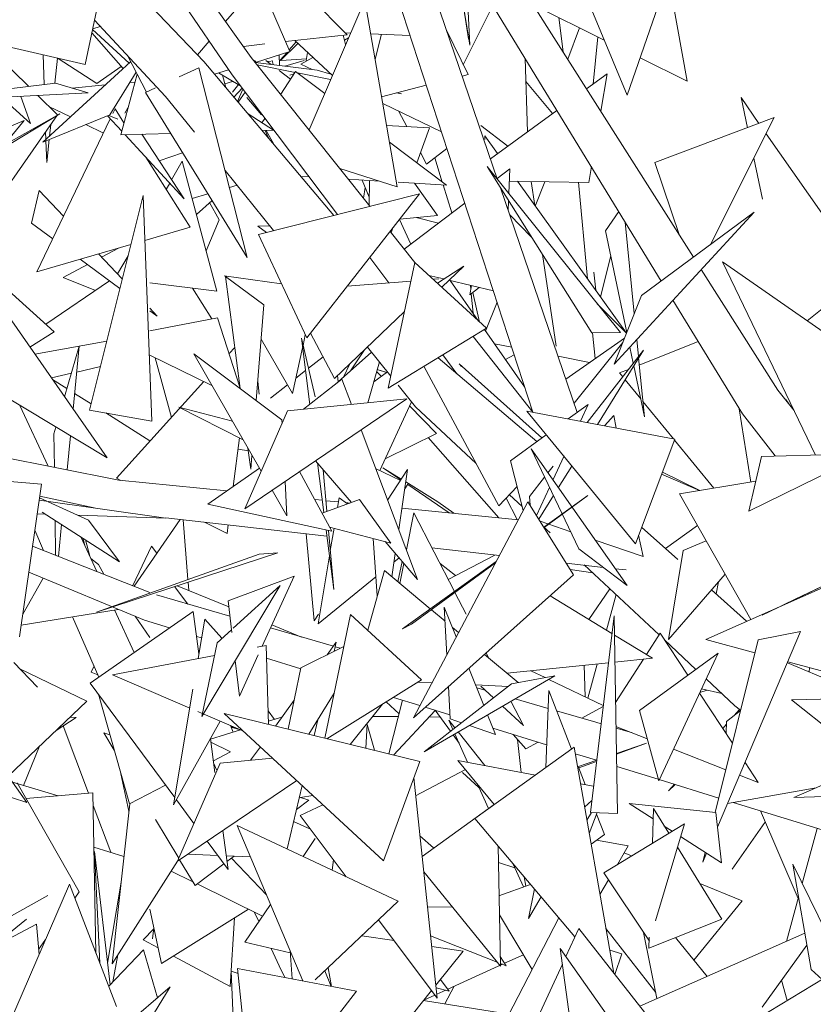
# Model space of a CAD drawing. Header units: metres. Extents: x -14.5 to 13.1, y -18.9 to 3.3.
# Tile 139 of 216: x 10.539 to 10.684, y 2.245 to 2.424. Entities that reach past the tile are written whole.
import ezdxf

# ---------------------------------------------------------------- set-up
doc = ezdxf.new("R2010")
doc.units = ezdxf.units.M
doc.layers.add('G-IMPT', color=7, linetype='Continuous', lineweight=5)
doc.layers.add('L-PLNT', color=7, linetype='Continuous', lineweight=5, true_color=0x005900)

# ---------------------------------------------------------------- blocks, each defined once
blk = doc.blocks.new('ÁRVORES ORNAMENTAIS - Pequeno e Médio Porte - Ipê-roxo-2940656-CORTE_CALÇADA')
at = {"layer": 'G-IMPT', "color": 253, "true_color": 0xaaaaaa}
for p, q in [((6.98104, 2.38044), (6.92269, 2.47238)), ((6.9006, 2.41679), (6.86599, 2.46508)), ((6.89711, 2.4136), (6.86335, 2.46317)), ((6.97519, 2.37611), (6.92309, 2.46136)), ((6.87041, 2.41547), (6.87621, 2.44336)), ((6.89595, 2.42329), (6.90715, 2.43648)), ((6.93127, 2.43595), (6.94543, 2.39454)), ((6.89198, 2.41605), (6.87436, 2.43443)), ((6.90507, 2.43403), (6.91806, 2.42091)), ((6.92515, 2.43403), (6.95186, 2.35226)), ((6.97989, 2.41247), (6.97633, 2.43245)), ((6.93976, 2.43174), (6.9404, 2.41901)), ((6.969, 2.40993), (6.95993, 2.43169)), ((6.97624, 2.43089), (6.969, 2.40993)), ((6.93872, 2.42909), (6.94016, 2.42017)), ((6.90395, 2.42643), (6.90764, 2.41784)), ((6.91113, 2.40359), (6.92128, 2.42728)), ((6.92716, 2.39327), (6.92128, 2.42728)), ((6.939, 2.42761), (6.9404, 2.41901)), ((6.93919, 2.41543), (6.94455, 2.42624)), ((6.96483, 2.41993), (6.95192, 2.42632)), ((6.88503, 2.40966), (6.87208, 2.42353)), ((6.95657, 2.42402), (6.95734, 2.41779)), ((6.8716, 2.42122), (6.8773, 2.41474)), ((6.87174, 2.42185), (6.8784, 2.41575)), ((6.87313, 2.4224), (6.87176, 2.42199)), ((6.91867, 2.4212), (6.91774, 2.42124)), ((6.92948, 2.42078), (6.92235, 2.42106)), ((6.94006, 2.41366), (6.93617, 2.42164)), ((6.9603, 2.42218), (6.95818, 2.41646)), ((6.84776, 2.42067), (6.87041, 2.41547)), ((6.89082, 2.41725), (6.89293, 2.41973)), ((6.90305, 2.41922), (6.89917, 2.41879)), ((6.90908, 2.41933), (6.9059, 2.41622)), ((6.91806, 2.42091), (6.90686, 2.41965)), ((6.90879, 2.4196), (6.90751, 2.41814)), ((6.90853, 2.41984), (6.91537, 2.41349)), ((6.91732, 2.42083), (6.91777, 2.4191)), ((6.9183, 2.42033), (6.91756, 2.41992)), ((6.92432, 2.42098), (6.92315, 2.41647)), ((6.96281, 2.41194), (6.96367, 2.4205)), ((6.85348, 2.41798), (6.86006, 2.41152)), ((6.90764, 2.41784), (6.90136, 2.41585)), ((6.90711, 2.41767), (6.90583, 2.41622)), ((6.91058, 2.41622), (6.91087, 2.41767)), ((6.87866, 2.41599), (6.8627, 2.40137)), ((6.86272, 2.41723), (6.8629, 2.41187)), ((6.86537, 2.41663), (6.8649, 2.41211)), ((6.87252, 2.41203), (6.86549, 2.4166)), ((6.88155, 2.41048), (6.87809, 2.4171)), ((6.91565, 2.38805), (6.89198, 2.41605)), ((6.92219, 2.38971), (6.9006, 2.41679)), ((6.90144, 2.41599), (6.90119, 2.41622)), ((6.9014, 2.41586), (6.9126, 2.41445)), ((6.90326, 2.41622), (6.90421, 2.41551)), ((6.9035, 2.41604), (6.90425, 2.41609)), ((6.90444, 2.41622), (6.90457, 2.41546)), ((6.90569, 2.41722), (6.90575, 2.41531)), ((6.90606, 2.41622), (6.91065, 2.41653)), ((6.91026, 2.41622), (6.90674, 2.41519)), ((6.91184, 2.41677), (6.90964, 2.41556)), ((6.95088, 2.40327), (6.95046, 2.41658)), ((6.97989, 2.41247), (6.97134, 2.41671)), ((6.87252, 2.41203), (6.87695, 2.41514)), ((6.87966, 2.41409), (6.8749, 2.40633)), ((6.88749, 2.41323), (6.89109, 2.41491)), ((6.89109, 2.41491), (6.89987, 2.38042)), ((6.89648, 2.41451), (6.89392, 2.41375)), ((6.89466, 2.41397), (6.89855, 2.41168)), ((6.90857, 2.41405), (6.90168, 2.41545)), ((6.90567, 2.41441), (6.90777, 2.41283)), ((6.90867, 2.41421), (6.90596, 2.41008)), ((6.90867, 2.41421), (6.91397, 2.41022)), ((6.91505, 2.41274), (6.90899, 2.41397)), ((6.9117, 2.41456), (6.90964, 2.41556)), ((6.91508, 2.41375), (6.9126, 2.41445)), ((6.86497, 2.41212), (6.83505, 2.40844)), ((6.86497, 2.41212), (6.87093, 2.41034)), ((6.87685, 2.40268), (6.87985, 2.41373)), ((6.87946, 2.41228), (6.87849, 2.41219)), ((6.89539, 2.41354), (6.89597, 2.41132)), ((6.89721, 2.4124), (6.8958, 2.41198)), ((6.91627, 2.38821), (6.89711, 2.4136)), ((6.90765, 2.41355), (6.90839, 2.41378)), ((6.94006, 2.41366), (6.93899, 2.41339)), ((6.95059, 2.41237), (6.95541, 2.40656)), ((6.96534, 2.41378), (6.96161, 2.41106)), ((6.96534, 2.41378), (6.96419, 2.40699)), ((6.83505, 2.40844), (6.87093, 2.41034)), ((6.87405, 2.41177), (6.86805, 2.4112)), ((6.88136, 2.41039), (6.88316, 2.41123)), ((6.88136, 2.41039), (6.89987, 2.38042)), ((6.89826, 2.41185), (6.89721, 2.41046)), ((6.89893, 2.41118), (6.89746, 2.40956)), ((6.89907, 2.41099), (6.89812, 2.40878)), ((6.89823, 2.40865), (6.89948, 2.41045)), ((6.93245, 2.41171), (6.92433, 2.40962)), ((6.92795, 2.41013), (6.92703, 2.41032)), ((6.92795, 2.41013), (6.92716, 2.41035)), ((6.85525, 2.40951), (6.86044, 2.40476)), ((6.85868, 2.4097), (6.86044, 2.40476)), ((6.86175, 2.40986), (6.86534, 2.40633)), ((6.89026, 2.40316), (6.88503, 2.40966)), ((6.90246, 2.40634), (6.89981, 2.40946)), ((6.99087, 2.40399), (6.98971, 2.40946)), ((6.99298, 2.40478), (6.98971, 2.40946)), ((6.86377, 2.40787), (6.8677, 2.40595)), ((6.87583, 2.40742), (6.87542, 2.40656)), ((6.87745, 2.40488), (6.87583, 2.40742)), ((6.87818, 2.40758), (6.87758, 2.40665)), ((6.93521, 2.40324), (6.92455, 2.40838)), ((6.92748, 2.40696), (6.92892, 2.40421)), ((6.95622, 2.40715), (6.94413, 2.39836)), ((6.82848, 2.38557), (6.86575, 2.40651)), ((6.84097, 2.39762), (6.8593, 2.4053)), ((6.84188, 2.39204), (6.86575, 2.40651)), ((6.86534, 2.40633), (6.85025, 2.38471)), ((6.85568, 2.40085), (6.8593, 2.4053)), ((6.87496, 2.40561), (6.86161, 2.3778)), ((6.8749, 2.40633), (6.8627, 2.40137)), ((6.87446, 2.40615), (6.87703, 2.40336)), ((6.87467, 2.40623), (6.87634, 2.40557)), ((6.90005, 2.4065), (6.90466, 2.40353)), ((6.90307, 2.40569), (6.90255, 2.40489)), ((6.97403, 2.39765), (6.99576, 2.40583)), ((6.98419, 2.38278), (6.99576, 2.40583)), ((6.8632, 2.40327), (6.86325, 2.40188)), ((6.86412, 2.40458), (6.8639, 2.40247)), ((6.87054, 2.40456), (6.87371, 2.40301)), ((6.90261, 2.40347), (6.90466, 2.40353)), ((6.90372, 2.40217), (6.90313, 2.40348)), ((6.9047, 2.401), (6.90334, 2.40349)), ((6.93304, 2.404), (6.92523, 2.40439)), ((6.93304, 2.404), (6.93071, 2.39761)), ((6.94238, 2.40442), (6.94726, 2.40063)), ((6.86326, 2.4016), (6.8634, 2.39766)), ((6.86383, 2.40183), (6.8634, 2.39766)), ((6.87685, 2.40268), (6.88595, 2.40296)), ((6.87764, 2.4027), (6.8884, 2.39106)), ((6.8884, 2.39106), (6.88067, 2.4028)), ((6.92576, 2.40134), (6.9361, 2.39356)), ((6.94312, 2.40251), (6.94308, 2.40183)), ((6.94312, 2.40251), (6.94542, 2.3993)), ((7.01401, 2.37466), (6.99429, 2.4029)), ((6.93251, 2.39736), (6.9362, 2.4002)), ((6.88948, 2.38589), (6.8814, 2.39864)), ((6.88383, 2.398), (6.88812, 2.39944)), ((6.88804, 2.39788), (6.88612, 2.39453)), ((6.89435, 2.37429), (6.88804, 2.39788)), ((6.93139, 2.39949), (6.93251, 2.39736)), ((6.93536, 2.39411), (6.934, 2.3985)), ((6.99363, 2.39102), (6.99205, 2.39844)), ((6.90468, 2.38528), (6.89585, 2.39624)), ((6.91674, 2.39655), (6.92716, 2.39327)), ((6.96254, 2.36666), (6.94351, 2.39693)), ((6.94351, 2.39693), (6.96776, 2.36676)), ((6.94765, 2.39651), (6.94536, 2.39476)), ((6.94748, 2.392), (6.94765, 2.39651)), ((6.96248, 2.39691), (6.962, 2.39404)), ((6.97855, 2.38437), (6.97403, 2.39765)), ((6.9111, 2.39506), (6.90965, 2.39515)), ((6.92391, 2.39429), (6.91827, 2.39463)), ((6.92206, 2.39135), (6.92079, 2.39448)), ((6.92213, 2.3944), (6.92203, 2.38991)), ((6.94757, 2.39429), (6.962, 2.39404)), ((6.94904, 2.39426), (6.96888, 2.36664)), ((6.95222, 2.38984), (6.95155, 2.39422)), ((6.95228, 2.38975), (6.95404, 2.39418)), ((6.86204, 2.39257), (6.86063, 2.38662)), ((6.86204, 2.39257), (6.86644, 2.38788)), ((6.88577, 2.39391), (6.88511, 2.39278)), ((6.89803, 2.39353), (6.89664, 2.39312)), ((6.92133, 2.39315), (6.92103, 2.39116)), ((6.9361, 2.39356), (6.92732, 2.39408)), ((6.9303, 2.39391), (6.93448, 2.38804)), ((6.9371, 2.38849), (6.93552, 2.39359)), ((6.94593, 2.39308), (6.95991, 2.35222)), ((6.96179, 2.37652), (6.96012, 2.39408)), ((6.87117, 2.35264), (6.88095, 2.39169)), ((6.88095, 2.39169), (6.88249, 2.35063)), ((6.89273, 2.39198), (6.88984, 2.39113)), ((6.89348, 2.39077), (6.89062, 2.38823)), ((6.93123, 2.39199), (6.90192, 2.38459)), ((6.91071, 2.36575), (6.93123, 2.39199)), ((6.94736, 2.38892), (6.94743, 2.3907)), ((6.89475, 2.38726), (6.89304, 2.39038)), ((6.93945, 2.39027), (6.92842, 2.38189)), ((6.89475, 2.38726), (6.89238, 2.38162)), ((6.92755, 2.38729), (6.92961, 2.3828)), ((6.92763, 2.38739), (6.93448, 2.38804)), ((6.93468, 2.38665), (6.9306, 2.38767)), ((6.94763, 2.38813), (6.95153, 2.38417)), ((6.96746, 2.38876), (6.96507, 2.38525)), ((6.96661, 2.36097), (6.99212, 2.38866)), ((6.99212, 2.38866), (6.97161, 2.37345)), ((6.86472, 2.36689), (6.84358, 2.38601)), ((6.86063, 2.38662), (6.86448, 2.38378)), ((6.88948, 2.38589), (6.88126, 2.38351)), ((6.90183, 2.38606), (6.90397, 2.38616)), ((6.90183, 2.38606), (6.90336, 2.38495)), ((6.92639, 2.38581), (6.92605, 2.38486)), ((6.96507, 2.38525), (6.96893, 2.36678)), ((6.96866, 2.38679), (6.9703, 2.37018)), ((6.91071, 2.36575), (6.90192, 2.38459)), ((6.93036, 2.37946), (6.92585, 2.38511)), ((6.87872, 2.38277), (6.86161, 2.3778)), ((6.87645, 2.38211), (6.87339, 2.38048)), ((6.86947, 2.38009), (6.87671, 2.37474)), ((6.87284, 2.38106), (6.87714, 2.37649)), ((6.8782, 2.3807), (6.8763, 2.37739)), ((6.92565, 2.37578), (6.92216, 2.3804)), ((6.9561, 2.36426), (6.95357, 2.38093)), ((6.96416, 2.37321), (6.96603, 2.38069)), ((6.8708, 2.37911), (6.86637, 2.37675)), ((6.92554, 2.35665), (6.93039, 2.37946)), ((6.94338, 2.36751), (6.93039, 2.37946)), ((6.9393, 2.37884), (6.93447, 2.37571)), ((6.9393, 2.37884), (6.93525, 2.37499)), ((6.9964, 2.35624), (6.98247, 2.37819)), ((7.00328, 2.34444), (6.98633, 2.3796)), ((6.98633, 2.3796), (7.01624, 2.35881)), ((6.86637, 2.37675), (6.87227, 2.37441)), ((6.89566, 2.37707), (6.90609, 2.37563)), ((6.8959, 2.37695), (6.89858, 2.35655)), ((6.8959, 2.37695), (6.90289, 2.37177)), ((6.93565, 2.37648), (6.93294, 2.37712)), ((6.93369, 2.37643), (6.93475, 2.37651)), ((6.94465, 2.37435), (6.93658, 2.37626)), ((6.96327, 2.37444), (6.96295, 2.37771)), ((6.86322, 2.36824), (6.87481, 2.37614)), ((6.89435, 2.37429), (6.88215, 2.37578)), ((6.89344, 2.36921), (6.88993, 2.37483)), ((6.91808, 2.37517), (6.92968, 2.3761)), ((6.93677, 2.37621), (6.94198, 2.3688)), ((6.94069, 2.37529), (6.94037, 2.37361)), ((6.9421, 2.37495), (6.94037, 2.37361)), ((6.94056, 2.3746), (6.94049, 2.37533)), ((6.94096, 2.37025), (6.94063, 2.37381)), ((6.94215, 2.36864), (6.94092, 2.37403)), ((6.96661, 2.36097), (6.97161, 2.37345)), ((6.88215, 2.37116), (6.88351, 2.36971)), ((6.9015, 2.35437), (6.90289, 2.37177)), ((6.94324, 2.36701), (6.94533, 2.37226)), ((6.96357, 2.37198), (6.96887, 2.36661)), ((6.98996, 2.35194), (6.97733, 2.37261)), ((7.00176, 2.36887), (7.00449, 2.37107)), ((6.87437, 2.34394), (6.85606, 2.37025)), ((6.88215, 2.37072), (6.88351, 2.36971)), ((6.88215, 2.36704), (6.89446, 2.36941)), ((6.89446, 2.36941), (6.89855, 2.35678)), ((6.9285, 2.37055), (6.91574, 2.35839)), ((6.92554, 2.35665), (6.94338, 2.36751)), ((6.94304, 2.3673), (6.95035, 2.35689)), ((6.86472, 2.36689), (6.86035, 2.36407)), ((6.90814, 2.35568), (6.90239, 2.36553)), ((6.90972, 2.36571), (6.91127, 2.35368)), ((6.90972, 2.36571), (6.91226, 2.35504)), ((6.91003, 2.36441), (6.91044, 2.36631)), ((6.91139, 2.36662), (6.91574, 2.35839)), ((6.94098, 2.36605), (6.95186, 2.35226)), ((6.95783, 2.35829), (6.96851, 2.36573)), ((6.96254, 2.36666), (6.96776, 2.36676)), ((6.96317, 2.362), (6.96272, 2.36666)), ((6.87431, 2.36519), (6.86122, 2.36283)), ((6.86932, 2.36426), (6.86664, 2.35504)), ((6.86932, 2.36426), (6.86819, 2.35282)), ((6.89657, 2.36291), (6.8976, 2.36404)), ((6.90814, 2.35568), (6.90994, 2.36399)), ((6.926, 2.35882), (6.92174, 2.36411)), ((6.94486, 2.3647), (6.948, 2.36408)), ((6.95933, 2.35391), (6.96819, 2.36491)), ((6.96949, 2.3641), (6.97011, 2.36115)), ((6.97076, 2.36548), (6.97106, 2.36237)), ((6.97121, 2.36083), (6.98191, 2.36511)), ((6.88215, 2.3626), (6.89346, 2.35713)), ((6.88313, 2.36212), (6.88607, 2.3513)), ((6.90242, 2.34153), (6.89017, 2.36284)), ((6.89017, 2.36284), (6.90617, 2.35087)), ((6.91367, 2.36231), (6.91102, 2.36024)), ((6.91586, 2.35727), (6.92248, 2.3632)), ((6.91868, 2.3598), (6.92121, 2.3636)), ((6.95257, 2.34691), (6.93459, 2.36216)), ((6.93546, 2.36269), (6.93803, 2.35925)), ((6.94687, 2.36185), (6.94846, 2.36268)), ((6.95642, 2.36242), (6.96215, 2.36129)), ((6.96173, 2.35038), (6.97195, 2.36351)), ((6.97195, 2.36351), (6.9636, 2.35003)), ((6.97109, 2.36212), (6.97214, 2.35141)), ((6.87315, 2.36054), (6.86885, 2.35955)), ((6.91852, 2.36104), (6.91736, 2.35861)), ((6.92179, 2.35398), (6.92392, 2.3614)), ((6.93203, 2.3606), (6.94565, 2.33521)), ((6.95349, 2.34758), (6.93843, 2.36108)), ((6.93888, 2.36059), (6.93843, 2.36108)), ((6.9702, 2.36069), (6.97214, 2.35141)), ((6.86789, 2.35933), (6.86424, 2.35849)), ((6.91048, 2.35981), (6.90874, 2.35845)), ((6.9163, 2.35892), (6.9164, 2.35775)), ((6.92288, 2.35777), (6.9254, 2.35958)), ((6.92342, 2.35965), (6.92428, 2.35877)), ((6.92526, 2.35948), (6.92353, 2.36002)), ((6.92353, 2.36001), (6.92524, 2.35946)), ((6.9676, 2.35939), (6.96925, 2.36005)), ((6.9676, 2.35939), (6.96819, 2.35868)), ((6.86708, 2.35655), (6.86444, 2.35821)), ((6.87607, 2.34024), (6.89199, 2.35784)), ((6.90178, 2.35785), (6.90205, 2.35553)), ((6.90722, 2.35725), (6.90408, 2.35479)), ((6.91014, 2.3528), (6.91711, 2.35825)), ((6.91884, 2.35368), (6.91711, 2.35825)), ((6.93051, 2.35323), (6.92732, 2.35719)), ((6.96862, 2.35814), (6.97146, 2.35469)), ((6.85436, 2.35601), (6.87437, 2.34394)), ((6.87146, 2.35379), (6.86847, 2.35567)), ((6.99934, 2.35261), (6.9964, 2.35624)), ((6.86364, 2.34245), (6.85853, 2.3535)), ((6.8972, 2.35062), (6.88745, 2.35315)), ((6.89915, 2.34723), (6.88745, 2.35315)), ((6.92892, 2.35471), (6.89943, 2.33471)), ((6.90723, 2.3525), (6.92892, 2.35471)), ((6.92398, 2.34166), (6.92976, 2.35416)), ((6.92942, 2.35344), (6.93429, 2.3484)), ((6.9415, 2.34294), (6.93051, 2.35323)), ((6.96189, 2.35366), (6.95827, 2.35104)), ((6.96189, 2.35366), (6.96048, 2.35062)), ((6.97187, 2.35418), (6.97742, 2.34741)), ((6.99839, 2.35379), (6.99785, 2.35457)), ((6.87117, 2.35264), (6.88249, 2.35063)), ((6.88215, 2.34707), (6.87413, 2.35211)), ((6.90723, 2.3525), (6.89943, 2.33471)), ((6.95743, 2.34429), (6.95073, 2.35247)), ((6.95073, 2.35247), (6.97768, 2.34736)), ((6.96655, 2.35165), (6.96488, 2.34979)), ((6.96655, 2.35165), (6.96702, 2.34938)), ((6.98939, 2.35287), (6.99152, 2.33955)), ((6.99595, 2.34429), (6.98996, 2.35194)), ((6.86505, 2.34956), (6.8647, 2.34835)), ((6.90621, 2.35017), (6.90617, 2.35087)), ((6.8647, 2.34835), (6.86478, 2.34223)), ((6.86771, 2.34796), (6.86709, 2.34176)), ((6.93088, 2.32182), (6.92059, 2.34905)), ((6.93429, 2.3484), (6.92496, 2.34377)), ((6.93279, 2.34765), (6.94566, 2.33306)), ((6.95427, 2.34815), (6.94777, 2.34344)), ((6.89731, 2.33873), (6.89846, 2.34758)), ((6.9705, 2.32834), (6.97768, 2.34736)), ((6.97761, 2.34718), (6.98478, 2.33844)), ((6.8765, 2.33988), (6.85446, 2.34429)), ((6.90008, 2.3452), (6.8982, 2.34556)), ((6.90001, 2.34574), (6.90051, 2.34189)), ((6.90051, 2.34189), (6.9007, 2.34429)), ((6.9602, 2.32741), (6.95153, 2.34557)), ((6.96897, 2.32072), (6.95153, 2.34557)), ((6.95753, 2.34429), (6.9555, 2.33992)), ((6.9705, 2.32834), (6.95743, 2.34429)), ((7.01233, 2.34469), (6.99113, 2.33427)), ((6.99113, 2.33427), (6.99342, 2.34417)), ((7.01233, 2.34469), (6.99342, 2.34417)), ((6.91231, 2.34344), (6.91883, 2.33584)), ((6.91264, 2.34305), (6.91381, 2.33402)), ((6.94777, 2.34344), (6.95009, 2.33436)), ((6.95459, 2.34121), (6.95555, 2.34244)), ((6.95892, 2.34247), (6.95647, 2.33852)), ((6.90211, 2.34207), (6.89268, 2.3355)), ((6.90936, 2.34144), (6.91529, 2.33059)), ((6.91437, 2.33423), (6.91371, 2.3418)), ((6.92324, 2.34202), (6.92774, 2.33982)), ((6.92781, 2.33993), (6.92455, 2.34215)), ((6.9279, 2.34007), (6.92455, 2.34215)), ((6.92904, 2.34181), (6.92541, 2.33628)), ((6.92743, 2.33093), (6.92904, 2.34181)), ((6.95125, 2.33691), (6.95398, 2.34043)), ((6.98217, 2.33801), (6.97527, 2.34099)), ((6.98221, 2.33801), (6.9754, 2.34132)), ((6.85449, 2.33981), (6.86244, 2.33915)), ((6.85843, 2.31138), (6.86244, 2.33915)), ((6.87607, 2.34024), (6.87688, 2.33984)), ((6.8765, 2.33988), (6.89618, 2.33794)), ((6.90709, 2.33342), (6.90676, 2.33968)), ((6.92912, 2.33915), (6.92852, 2.33829)), ((6.93456, 2.33596), (6.92871, 2.33957)), ((6.93661, 2.33396), (6.92907, 2.33908)), ((6.94897, 2.33873), (6.94565, 2.33521)), ((6.97851, 2.3374), (6.99239, 2.3397)), ((6.87203, 2.33485), (6.86212, 2.33698)), ((6.90709, 2.33342), (6.90441, 2.33808)), ((6.94991, 2.33508), (6.94758, 2.33725)), ((6.95125, 2.33691), (6.95133, 2.33534)), ((6.95487, 2.33857), (6.9525, 2.33348)), ((6.95558, 2.33708), (6.95293, 2.33279)), ((6.95383, 2.33134), (6.96187, 2.33711)), ((6.96187, 2.33711), (6.95387, 2.33128)), ((6.97851, 2.3374), (6.99151, 2.31458)), ((6.88504, 2.33301), (6.86202, 2.33627)), ((6.86208, 2.33668), (6.86343, 2.33607)), ((6.86364, 2.33597), (6.87102, 2.33264)), ((6.89268, 2.3355), (6.91529, 2.33059)), ((6.91226, 2.33636), (6.91352, 2.33623)), ((6.92028, 2.33637), (6.91348, 2.3339)), ((6.91421, 2.33616), (6.91648, 2.33594)), ((6.91631, 2.33493), (6.91661, 2.3367)), ((6.91661, 2.3367), (6.91811, 2.33558)), ((6.9178, 2.33581), (6.91854, 2.33574)), ((6.92602, 2.32843), (6.92028, 2.33637)), ((6.93011, 2.2967), (6.95094, 2.33597)), ((6.93744, 2.33387), (6.93456, 2.33596)), ((6.947, 2.33664), (6.94897, 2.33274)), ((6.95926, 2.32265), (6.95094, 2.33597)), ((6.86166, 2.33375), (6.86317, 2.33371)), ((6.87663, 2.32505), (6.86255, 2.3341)), ((6.86908, 2.33352), (6.88504, 2.33301)), ((6.92801, 2.3348), (6.94921, 2.33271)), ((6.92884, 2.3272), (6.9302, 2.33393)), ((6.93757, 2.31965), (6.9302, 2.33393)), ((6.86492, 2.33258), (6.86501, 2.32625)), ((6.86611, 2.33181), (6.86554, 2.32604)), ((6.87663, 2.32505), (6.87102, 2.33264)), ((6.87929, 2.32062), (6.88768, 2.33275)), ((6.88504, 2.33305), (6.91436, 2.32973)), ((6.88821, 2.33269), (6.88909, 2.32182)), ((6.89208, 2.33225), (6.8962, 2.33019)), ((6.8962, 2.33019), (6.89641, 2.33176)), ((6.95872, 2.33052), (6.95315, 2.33243)), ((6.95501, 2.3303), (6.95374, 2.33149)), ((6.97596, 2.32746), (6.98179, 2.33164)), ((6.86283, 2.32711), (6.86123, 2.33078)), ((6.91058, 2.33016), (6.91205, 2.31433)), ((6.91422, 2.33082), (6.91561, 2.32002)), ((6.91561, 2.32002), (6.91468, 2.33072)), ((6.92602, 2.32843), (6.91487, 2.33134)), ((6.91499, 2.3271), (6.91567, 2.33114)), ((6.97109, 2.3299), (6.9719, 2.326)), ((6.97819, 2.32547), (6.97163, 2.33134)), ((6.99358, 2.31537), (7.02693, 2.33133)), ((7.02693, 2.33133), (6.99957, 2.31823)), ((6.88215, 2.31949), (6.86081, 2.32791)), ((6.87251, 2.32329), (6.8696, 2.32957)), ((6.87041, 2.32783), (6.86998, 2.32933)), ((6.87122, 2.32608), (6.87045, 2.32902)), ((6.92353, 2.31886), (6.9228, 2.32927)), ((6.92496, 2.32871), (6.93088, 2.32182)), ((6.9719, 2.326), (6.96316, 2.329)), ((6.98338, 2.32885), (6.97919, 2.32711)), ((6.90542, 2.32665), (6.87243, 2.3159)), ((6.87243, 2.3159), (6.90202, 2.32641)), ((6.87904, 2.32072), (6.88248, 2.32787)), ((6.88248, 2.32787), (6.88343, 2.3266)), ((6.90542, 2.32665), (6.90202, 2.32641)), ((6.91276, 2.31379), (6.91483, 2.32611)), ((6.92617, 2.32234), (6.92679, 2.32657)), ((6.93349, 2.32756), (6.94575, 2.32617)), ((6.94491, 2.32627), (6.93644, 2.32184)), ((6.9602, 2.32741), (6.96897, 2.32072)), ((6.97651, 2.31091), (6.97919, 2.32711)), ((6.87282, 2.32454), (6.87143, 2.32562)), ((6.87379, 2.32279), (6.87282, 2.32454)), ((6.92655, 2.32497), (6.92751, 2.32574)), ((6.92726, 2.32143), (6.92805, 2.32511)), ((6.92762, 2.32113), (6.92835, 2.32476)), ((6.92814, 2.31287), (6.94519, 2.32513)), ((6.94503, 2.32483), (6.92978, 2.3137)), ((6.93496, 2.32471), (6.93777, 2.32253)), ((6.95792, 2.3248), (6.96463, 2.32404)), ((6.97482, 2.31177), (6.96118, 2.32452)), ((6.98333, 2.31094), (7.01673, 2.32577)), ((6.88119, 2.31441), (6.86013, 2.32318)), ((6.92179, 2.31262), (6.92482, 2.32347)), ((6.93316, 2.31649), (6.92482, 2.32347)), ((6.95926, 2.32265), (6.93011, 2.2967)), ((6.96278, 2.32303), (6.95865, 2.32362)), ((6.96682, 2.32379), (6.96879, 2.32356)), ((6.98682, 2.32281), (6.97651, 2.31091)), ((6.86274, 2.32209), (6.85906, 2.31552)), ((6.88913, 2.32134), (6.88926, 2.31982)), ((6.89159, 2.29692), (6.90585, 2.32074)), ((6.89638, 2.31794), (6.9084, 2.32244)), ((6.90585, 2.32074), (6.89729, 2.31296)), ((6.9084, 2.32244), (6.90258, 2.30968)), ((6.91276, 2.31379), (6.92329, 2.32232)), ((6.98517, 2.31922), (6.98563, 2.32143)), ((6.89671, 2.31515), (6.88336, 2.31902)), ((6.88906, 2.31737), (6.88667, 2.32054)), ((6.89651, 2.31683), (6.88714, 2.32069)), ((6.93969, 2.31552), (6.93767, 2.31945)), ((6.96585, 2.32015), (6.962, 2.31456)), ((6.96521, 2.31261), (6.96697, 2.31911)), ((6.99073, 2.31423), (6.98435, 2.31995)), ((6.89638, 2.31794), (6.89706, 2.3122)), ((6.96622, 2.312), (6.95497, 2.31884)), ((6.99358, 2.31537), (6.99957, 2.31823)), ((6.85873, 2.31351), (6.87641, 2.3164)), ((6.89004, 2.31601), (6.87129, 2.30298)), ((6.87933, 2.30856), (6.87575, 2.31629)), ((6.89004, 2.31601), (6.89108, 2.30831)), ((6.91287, 2.31552), (6.91205, 2.31433)), ((6.914, 2.29297), (6.91869, 2.31549)), ((6.93161, 2.30357), (6.91869, 2.31549)), ((6.93586, 2.31423), (6.93337, 2.31632)), ((6.93617, 2.30813), (6.93572, 2.31678)), ((6.9379, 2.31138), (6.93572, 2.31678)), ((6.87289, 2.30408), (6.8681, 2.31504)), ((6.87947, 2.31513), (6.88215, 2.3113)), ((6.88572, 2.31301), (6.88119, 2.31441)), ((6.89214, 2.31461), (6.89094, 2.30745)), ((6.89214, 2.31461), (6.89528, 2.31114)), ((6.90976, 2.31137), (6.90436, 2.31359)), ((6.92814, 2.31287), (6.92978, 2.3137)), ((6.96661, 2.31523), (6.96231, 2.27948)), ((6.96724, 2.27928), (6.96661, 2.31523)), ((6.897, 2.3127), (6.8944, 2.31033)), ((6.91554, 2.30969), (6.9041, 2.31301)), ((6.93832, 2.31217), (6.9372, 2.3131)), ((6.975, 2.31205), (6.9725, 2.30817)), ((6.975, 2.31205), (6.98003, 2.30441)), ((6.98545, 2.27677), (7.00056, 2.3124)), ((6.99284, 2.31087), (7.00056, 2.3124)), ((6.89157, 2.3112), (6.89065, 2.31148)), ((6.89159, 2.29692), (6.8944, 2.31033)), ((6.91607, 2.31043), (6.91439, 2.30811)), ((6.91567, 2.30875), (6.91607, 2.31043)), ((6.9736, 2.30751), (6.96667, 2.31172)), ((6.98152, 2.30549), (6.97579, 2.31085)), ((6.99225, 2.30851), (6.98333, 2.31094)), ((6.99284, 2.31087), (6.98501, 2.27945)), ((6.90331, 2.30982), (6.90166, 2.3095)), ((6.90331, 2.30982), (6.90376, 2.29548)), ((6.90965, 2.30574), (6.91747, 2.30964)), ((6.91683, 2.30932), (6.91588, 2.3096)), ((6.94919, 2.30307), (6.94304, 2.30821)), ((6.94378, 2.3076), (6.94333, 2.30847)), ((6.98557, 2.30843), (6.97122, 2.29803)), ((6.98557, 2.30843), (6.97473, 2.2852)), ((6.8617, 2.30225), (6.85744, 2.30672)), ((6.89391, 2.30802), (6.87536, 2.30447)), ((6.89767, 2.30708), (6.89844, 2.3006)), ((6.90187, 2.30812), (6.89844, 2.3006)), ((6.90962, 2.30561), (6.90338, 2.30754)), ((6.94716, 2.30477), (6.96558, 2.30667)), ((6.96186, 2.30026), (6.96354, 2.30646)), ((6.96675, 2.3068), (6.9736, 2.30751)), ((6.97197, 2.30734), (6.96689, 2.29945)), ((7.01312, 2.30034), (6.99814, 2.30669)), ((7.01501, 2.30231), (6.99822, 2.30688)), ((6.85853, 2.30558), (6.87068, 2.29971)), ((6.87146, 2.30497), (6.87201, 2.3061)), ((6.87146, 2.30497), (6.87271, 2.30448)), ((6.90965, 2.30574), (6.90731, 2.29461)), ((6.94292, 2.29892), (6.9402, 2.30568)), ((6.95405, 2.30398), (6.95146, 2.30521)), ((6.96133, 2.30051), (6.96116, 2.30622)), ((7.00212, 2.305), (7.00219, 2.3058)), ((6.88669, 2.28217), (6.87129, 2.30298)), ((6.87536, 2.30447), (6.88942, 2.29845)), ((6.91435, 2.29288), (6.93161, 2.30357)), ((6.93095, 2.30316), (6.93348, 2.30304)), ((6.95585, 2.30431), (6.93206, 2.29051)), ((6.94798, 2.30284), (6.93206, 2.29051)), ((6.94798, 2.30284), (6.95585, 2.30431)), ((6.96465, 2.29894), (6.95472, 2.30366)), ((6.98861, 2.29885), (6.98338, 2.30375)), ((6.8598, 2.28126), (6.84529, 2.30163)), ((6.89, 2.30186), (6.88647, 2.28087)), ((6.91109, 2.29368), (6.91571, 2.30118)), ((6.93678, 2.29651), (6.93648, 2.30237)), ((6.94141, 2.30267), (6.9474, 2.30239)), ((6.94315, 2.3017), (6.94162, 2.30214)), ((6.94238, 2.30241), (6.94468, 2.30028)), ((6.95419, 2.28761), (6.95474, 2.30162)), ((6.95474, 2.30162), (6.95887, 2.29097)), ((6.98217, 2.30115), (6.98815, 2.29206)), ((6.98224, 2.3013), (6.98354, 2.30173)), ((6.98255, 2.30196), (6.9862, 2.30111)), ((6.85638, 2.28606), (6.87068, 2.29971)), ((6.87279, 2.30095), (6.87844, 2.28103)), ((6.90842, 2.29988), (6.90501, 2.29518)), ((6.9275, 2.29742), (6.92516, 2.29958)), ((6.92813, 2.29988), (6.92561, 2.29011)), ((6.93128, 2.29891), (6.92648, 2.30039)), ((6.95013, 2.29527), (6.94786, 2.29968)), ((6.95461, 2.29838), (6.94861, 2.30011)), ((7.01355, 2.30035), (6.99888, 2.29992)), ((6.99888, 2.29992), (7.01347, 2.28842)), ((6.89091, 2.29781), (6.8917, 2.29747)), ((6.92469, 2.27065), (6.89568, 2.29747)), ((6.89568, 2.29747), (6.93125, 2.28873)), ((6.90486, 2.29639), (6.90368, 2.29795)), ((6.91861, 2.29184), (6.92446, 2.29914)), ((6.93409, 2.29803), (6.9265, 2.2899)), ((6.93675, 2.29721), (6.93225, 2.2986)), ((6.93409, 2.29804), (6.93685, 2.29422)), ((6.94632, 2.29878), (6.95013, 2.29527)), ((6.9633, 2.29586), (6.95617, 2.29792)), ((6.96462, 2.29871), (6.96076, 2.29659)), ((6.97122, 2.29803), (6.97473, 2.2852)), ((6.98964, 2.29803), (6.98708, 2.29603)), ((6.98943, 2.29821), (6.98848, 2.29712)), ((6.98964, 2.29804), (6.98861, 2.29885)), ((6.86511, 2.29439), (6.86876, 2.29671)), ((6.86764, 2.29681), (6.86876, 2.29671)), ((6.88647, 2.28087), (6.89495, 2.29608)), ((6.89187, 2.2974), (6.8991, 2.29431)), ((6.90374, 2.29605), (6.90618, 2.2968)), ((6.91203, 2.29345), (6.91271, 2.29631)), ((6.92269, 2.29693), (6.92736, 2.29689)), ((6.93298, 2.29684), (6.93497, 2.29682)), ((6.93766, 2.29484), (6.93653, 2.29625)), ((6.93653, 2.29625), (6.93729, 2.29456)), ((6.93678, 2.29651), (6.93887, 2.29578)), ((6.94506, 2.29361), (6.94361, 2.29721)), ((6.9633, 2.29586), (6.96424, 2.29559)), ((6.987, 2.29381), (6.98708, 2.29603)), ((6.8664, 2.29521), (6.871, 2.28296)), ((6.87568, 2.29077), (6.87379, 2.29393)), ((6.87379, 2.29393), (6.87488, 2.29357)), ((6.89317, 2.29281), (6.89867, 2.29449)), ((6.8973, 2.29407), (6.89681, 2.29529)), ((6.89689, 2.29508), (6.89785, 2.29471)), ((6.89861, 2.29447), (6.89693, 2.295)), ((6.92148, 2.29113), (6.92168, 2.29548)), ((6.92168, 2.29548), (6.923, 2.29076)), ((6.94309, 2.28801), (6.93825, 2.2941)), ((6.94029, 2.29528), (6.94506, 2.29361)), ((6.95435, 2.29176), (6.94458, 2.29479)), ((6.97249, 2.29292), (6.96696, 2.29509)), ((6.96697, 2.2948), (6.96976, 2.29399)), ((6.98706, 2.29549), (6.9864, 2.29473)), ((6.82336, 2.29298), (6.8598, 2.28126)), ((6.89317, 2.29288), (6.89399, 2.28675)), ((6.89684, 2.29048), (6.89325, 2.29224)), ((6.93732, 2.29356), (6.93842, 2.29205)), ((6.93765, 2.29375), (6.93996, 2.28861)), ((6.95059, 2.29101), (6.94823, 2.29366)), ((6.94906, 2.29273), (6.9497, 2.28675)), ((6.95283, 2.29224), (6.95059, 2.29101)), ((6.97249, 2.29209), (6.96705, 2.2902)), ((6.8592, 2.28438), (6.86208, 2.2915)), ((6.89684, 2.29048), (6.89371, 2.28887)), ((6.90226, 2.29139), (6.90049, 2.28896)), ((6.95935, 2.29131), (6.9413, 2.27837)), ((6.95935, 2.29131), (6.96655, 2.25026)), ((6.96705, 2.29007), (6.97249, 2.29204)), ((6.98695, 2.28723), (6.97742, 2.29098)), ((6.89497, 2.28842), (6.90447, 2.28934)), ((6.92469, 2.27065), (6.93125, 2.28873)), ((6.94481, 2.28089), (6.93821, 2.28894)), ((6.93821, 2.28894), (6.9523, 2.28626)), ((6.96097, 2.28972), (6.95956, 2.29015)), ((6.96345, 2.28895), (6.95998, 2.28775)), ((6.96018, 2.28757), (6.96342, 2.28875)), ((6.96097, 2.28972), (6.96344, 2.28895)), ((6.99045, 2.28857), (6.99285, 2.28491)), ((6.99932, 2.28216), (7.01398, 2.28864)), ((6.89497, 2.28842), (6.88716, 2.27059)), ((6.89431, 2.2872), (6.89377, 2.28837)), ((6.93051, 2.28249), (6.93959, 2.28726)), ((6.94202, 2.28401), (6.93905, 2.28675)), ((6.96015, 2.28767), (6.96136, 2.28453)), ((6.96709, 2.28783), (6.97465, 2.28549)), ((6.86549, 2.2825), (6.85714, 2.28499)), ((6.87835, 2.27969), (6.87689, 2.28649)), ((6.90887, 2.28527), (6.88716, 2.27059)), ((6.93446, 2.24566), (6.93016, 2.28573)), ((6.97484, 2.28543), (6.98566, 2.28209)), ((6.99285, 2.28491), (6.98946, 2.28624)), ((6.86928, 2.26501), (6.85799, 2.28482)), ((6.88503, 2.28441), (6.87844, 2.28103)), ((6.90711, 2.27282), (6.90986, 2.28436)), ((6.94175, 2.28462), (6.94374, 2.28018)), ((6.96051, 2.28469), (6.96288, 2.28424)), ((6.97758, 2.28459), (6.97652, 2.28337)), ((6.97773, 2.28454), (6.97652, 2.28337)), ((6.98728, 2.2811), (7.00341, 2.28397)), ((6.87178, 2.28303), (6.85959, 2.28202)), ((6.87178, 2.28303), (6.87235, 2.2539)), ((6.89017, 2.27746), (6.88698, 2.28178)), ((6.90883, 2.28), (6.91109, 2.2817)), ((6.90936, 2.28227), (6.91109, 2.2817)), ((6.91181, 2.28255), (6.90957, 2.2822)), ((6.96257, 2.28164), (6.96126, 2.28045)), ((7.01502, 2.2827), (6.99932, 2.28216)), ((6.87183, 2.28074), (6.87503, 2.27221)), ((6.87532, 2.25194), (6.87849, 2.28106)), ((6.90949, 2.27893), (6.91363, 2.28087)), ((6.94478, 2.28093), (6.93169, 2.27148)), ((6.97373, 2.27829), (6.96935, 2.28111)), ((6.98514, 2.27944), (6.96935, 2.28111)), ((6.97379, 2.28017), (6.97359, 2.27388)), ((6.97379, 2.28017), (6.97656, 2.27568)), ((6.98829, 2.28128), (7.00992, 2.2746)), ((6.99325, 2.27975), (7.0001, 2.2638)), ((6.88741, 2.27115), (6.88319, 2.2782)), ((6.91139, 2.2764), (6.90831, 2.27782)), ((6.90949, 2.27893), (6.91789, 2.26775)), ((6.9595, 2.25684), (6.9413, 2.27837)), ((6.96167, 2.27807), (6.96251, 2.27947)), ((6.9621, 2.27566), (6.96354, 2.27943)), ((6.96724, 2.27928), (6.96231, 2.27948)), ((6.96344, 2.27917), (6.96487, 2.27548)), ((6.98619, 2.27028), (6.98514, 2.27944)), ((6.89542, 2.27617), (6.89638, 2.26907)), ((6.90998, 2.24881), (6.89806, 2.27708)), ((6.89806, 2.27708), (6.92731, 2.26332)), ((6.96473, 2.26849), (6.97941, 2.27741)), ((6.97416, 2.25978), (6.97941, 2.27741)), ((6.97719, 2.27607), (6.97575, 2.27699)), ((6.98811, 2.26912), (6.99407, 2.27763)), ((7.00355, 2.27657), (7.00085, 2.26656)), ((6.89638, 2.26907), (6.89256, 2.27424)), ((6.91004, 2.27145), (6.91226, 2.27471)), ((6.93129, 2.27521), (6.93379, 2.273)), ((6.96245, 2.27367), (6.96487, 2.27548)), ((6.96917, 2.27337), (6.96343, 2.27441)), ((6.98619, 2.27028), (6.97872, 2.27509)), ((6.87745, 2.27146), (6.87197, 2.27316)), ((6.9455, 2.2734), (6.94594, 2.25149)), ((6.96917, 2.27337), (6.96721, 2.27)), ((6.97813, 2.27313), (6.98622, 2.26003)), ((6.87211, 2.27234), (6.87306, 2.25206)), ((6.87211, 2.27234), (6.87491, 2.24813)), ((6.88717, 2.27059), (6.87532, 2.25194)), ((6.89039, 2.26616), (6.88757, 2.27087)), ((6.89447, 2.27166), (6.8891, 2.2719)), ((6.90046, 2.27138), (6.89604, 2.27158)), ((6.89619, 2.27052), (6.89752, 2.27152)), ((6.897, 2.27113), (6.90337, 2.26448)), ((6.91555, 2.27087), (6.91533, 2.26895)), ((6.9698, 2.27157), (6.96845, 2.27212)), ((6.9832, 2.2722), (6.98276, 2.27043)), ((6.98276, 2.27043), (6.98344, 2.27205)), ((6.88997, 2.26687), (6.88604, 2.26881)), ((6.89039, 2.26616), (6.89562, 2.27009)), ((6.94859, 2.26937), (6.94556, 2.27036)), ((6.94822, 2.27019), (6.95014, 2.26591)), ((6.99914, 2.27005), (7.01329, 2.24113)), ((6.99914, 2.27005), (7.00246, 2.25088)), ((6.94594, 2.25149), (6.93199, 2.26868)), ((6.95028, 2.26775), (6.95056, 2.26606)), ((6.96559, 2.26721), (6.96404, 2.26456)), ((6.96473, 2.26849), (6.97306, 2.25608)), ((6.85663, 2.24116), (6.86752, 2.26641)), ((6.87611, 2.24416), (6.86752, 2.26641)), ((6.87694, 2.26677), (6.87445, 2.25205)), ((6.90263, 2.26059), (6.89078, 2.26646)), ((6.95144, 2.26638), (6.94568, 2.2643)), ((6.95102, 2.26016), (6.95212, 2.26558)), ((6.9899, 2.26341), (6.98221, 2.26654)), ((6.85696, 2.26064), (6.86358, 2.26434)), ((6.86928, 2.26501), (6.86849, 2.26389)), ((6.95102, 2.26016), (6.95337, 2.2641)), ((7.00017, 2.26407), (6.99799, 2.25601)), ((6.88427, 2.25197), (6.88215, 2.2619)), ((6.88427, 2.25197), (6.90009, 2.26185)), ((6.89942, 2.2559), (6.9041, 2.26275)), ((6.91226, 2.249), (6.92731, 2.26332)), ((6.9372, 2.26226), (6.93268, 2.26227)), ((6.98114, 2.25262), (6.9899, 2.26341)), ((6.85306, 2.25467), (6.85972, 2.26004)), ((6.89755, 2.26027), (6.89677, 2.24778)), ((6.90198, 2.25964), (6.90121, 2.26129)), ((6.92375, 2.25993), (6.93446, 2.24566)), ((6.94252, 2.2332), (6.95659, 2.26029)), ((6.95171, 2.25091), (6.94575, 2.26086)), ((6.98622, 2.26003), (6.97296, 2.25479)), ((6.86151, 2.25917), (6.84048, 2.24798)), ((6.86151, 2.25917), (6.862, 2.25361)), ((6.88287, 2.2583), (6.88093, 2.25631)), ((6.88262, 2.25646), (6.88289, 2.25845)), ((6.95784, 2.25325), (6.96018, 2.25833)), ((6.97693, 2.23712), (6.96018, 2.25833)), ((6.9742, 2.24672), (6.96513, 2.25837)), ((6.86319, 2.25638), (6.86191, 2.25456)), ((6.88366, 2.25484), (6.88093, 2.25631)), ((6.92659, 2.25615), (6.92072, 2.25705)), ((6.94532, 2.25225), (6.93324, 2.25702)), ((6.97131, 2.24423), (7.00131, 2.25748)), ((6.972, 2.25766), (6.97442, 2.24561)), ((6.97303, 2.25677), (6.97296, 2.25479)), ((6.98357, 2.24964), (6.9778, 2.2567)), ((6.88101, 2.25448), (6.87467, 2.24789)), ((6.88101, 2.25448), (6.88352, 2.24572)), ((6.89942, 2.2559), (6.90769, 2.25392)), ((6.90571, 2.25158), (6.90424, 2.25474)), ((6.93916, 2.25423), (6.93345, 2.2551)), ((6.97531, 2.22847), (6.95682, 2.2547)), ((6.95682, 2.2547), (6.95956, 2.23481)), ((7.00168, 2.25534), (6.99354, 2.24404)), ((6.87542, 2.24866), (6.87636, 2.25358)), ((6.89677, 2.24778), (6.88645, 2.25334)), ((6.90766, 2.25432), (6.90802, 2.24919)), ((6.93916, 2.25423), (6.9342, 2.24806)), ((6.9459, 2.25326), (6.94701, 2.25158)), ((6.94671, 2.25203), (6.95011, 2.25358)), ((6.96805, 2.25372), (6.96582, 2.25443)), ((6.96805, 2.25372), (6.96678, 2.24997)), ((6.91978, 2.24694), (6.89811, 2.25108)), ((6.90106, 2.22314), (6.89811, 2.25108)), ((6.90669, 2.24944), (6.90571, 2.25158)), ((6.91522, 2.24781), (6.91458, 2.25121)), ((6.93638, 2.24732), (6.94632, 2.25185)), ((6.94701, 2.25158), (6.94593, 2.25201)), ((6.95113, 2.23872), (6.95721, 2.25189)), ((6.8982, 2.25016), (6.89696, 2.25059)), ((6.89696, 2.25059), (6.89729, 2.242)), ((6.91512, 2.24783), (6.91401, 2.25066)), ((6.93662, 2.24699), (6.93505, 2.24911)), ((6.99284, 2.24208), (7.00707, 2.25068)), ((7.00445, 2.24909), (7.00246, 2.25088)), ((6.88586, 2.24772), (6.87223, 2.2361)), ((6.88586, 2.24772), (6.87831, 2.23544)), ((6.93426, 2.24755), (6.93662, 2.24699)), ((6.93583, 2.24465), (6.93752, 2.24784)), ((6.99811, 2.24526), (6.99709, 2.24896)), ((6.91978, 2.24694), (6.90106, 2.22314)), ((6.93341, 2.24707), (6.91876, 2.22886)), ((6.932, 2.24532), (6.93402, 2.24625)), ((6.93438, 2.24641), (6.93599, 2.24714)), ((6.94749, 2.24277), (6.93196, 2.24527))]:
    blk.add_line(p, q, dxfattribs=at)

msp = doc.modelspace()

# ---------------------------------------------------------------- block references
at = {"layer": 'L-PLNT', "color": 253, "true_color": 0xaaaaaa}
msp.add_blockref('ÁRVORES ORNAMENTAIS - Pequeno e Médio Porte - Ipê-roxo-2940656-CORTE_CALÇADA', (3.68079, 0), dxfattribs=at)

doc.saveas('drawing.dxf')
